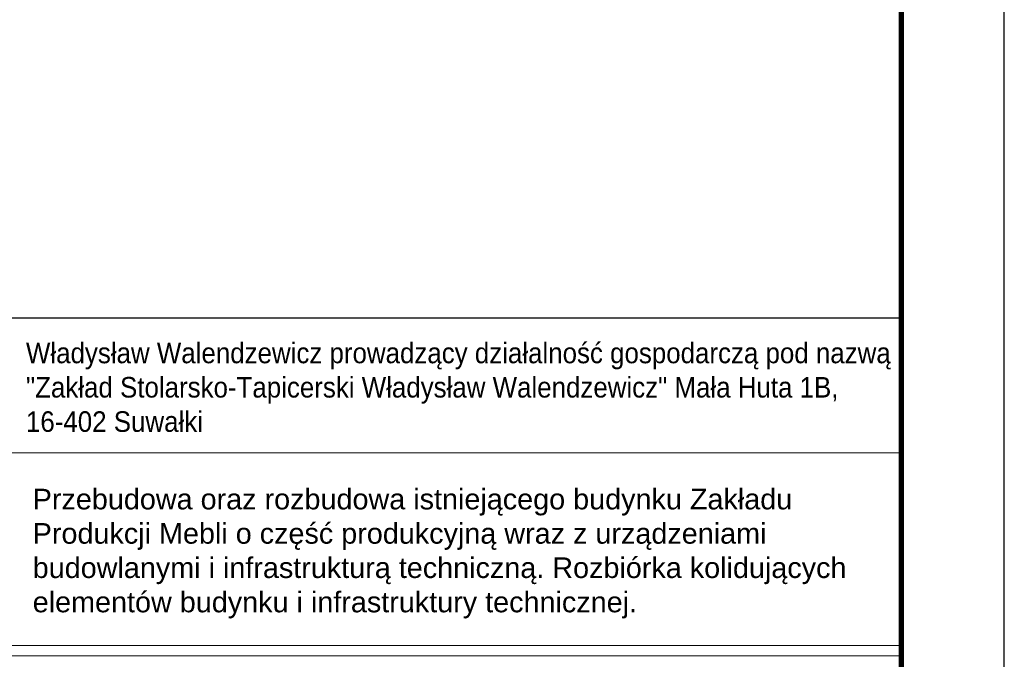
# Model space of a CAD drawing. Header units: millimetres. Extents: x 2268 to 2689, y 16092 to 16416.
# Tile 9 of 13: x 2593 to 2688, y 16185 to 16247. Entities that reach past the tile are written whole.
import ezdxf
from ezdxf.enums import TextEntityAlignment as Align

# ---------------------------------------------------------------- set-up
doc = ezdxf.new("R2010")
doc.units = ezdxf.units.MM
doc.header["$LTSCALE"] = 10
for name, color, linetype, lineweight in [('--- widok', 7, 'Continuous', 13), ('_RAMKA', 7, 'Continuous', 35), ('PS_DIM', 4, 'Continuous', 13)]:
    doc.layers.add(name, color=color, linetype=linetype, lineweight=lineweight)
doc.layers.add('_FORMATKA', color=8, linetype='Continuous', plot=False)
doc.layers.add('_tabelka', color=7, linetype='Continuous')
doc.styles.add('gil', font='txt', dxfattribs={"width": 0.9})

# ---------------------------------------------------------------- blocks, each defined once
blk = doc.blocks.new('tabela_rys')
at = {"layer": '_tabelka', "color": 251, "lineweight": 15}
for p, q in [((21.617, 110.449), (131.619, 110.449)), ((21.617, 91.732), (131.619, 91.732)), ((21.617, 91.732), (131.619, 91.732)), ((21.617, 91.732), (131.619, 91.732)), ((131.619, 90.732), (21.617, 90.732))]:
    blk.add_line(p, q, dxfattribs=at)
at = {"layer": '_tabelka', "color": 251, "lineweight": 30}
blk.add_lwpolyline([(131.619, 123.55), (21.617, 123.55), (21.617, 7.769), (131.619, 7.769)], close=True, dxfattribs=at)
at = {"layer": '--- widok', "ltscale": 0.5, "insert": (47.254, 106.961, 0.431), "char_height": 2, "width": 80.3878, "attachment_point": 1}
blk.add_mtext('{\\fArial|b0|i0|c238|p34;\\C0;Prze\\fArial|b0|i0|c0|p34;b\\fArial|b0|i0|c238|p34;u\\fArial|b0|i0|c0|p34;dowa o\\fArial|b0|i0|c238|p34;r\\fArial|b0|i0|c0|p34;a\\fArial|b0|i0|c238|p34;z\\fArial|b0|i0|c0|p34; \\fArial|b0|i0|c238|p34;r\\fArial|b0|i0|c0|p34;o\\fArial|b0|i0|c238|p34;z\\fArial|b0|i0|c0|p34;b\\fArial|b0|i0|c238|p34;u\\fArial|b0|i0|c0|p34;dowa \\fArial|b0|i0|c238|p34;ist\\fArial|b0|i0|c0|p34;n\\fArial|b0|i0|c238|p34;ieją\\fArial|b0|i0|c0|p34;c\\fArial|b0|i0|c238|p34;eg\\fArial|b0|i0|c0|p34;o b\\fArial|b0|i0|c238|p34;u\\fArial|b0|i0|c0|p34;d\\fArial|b0|i0|c238|p34;y\\fArial|b0|i0|c0|p34;n\\fArial|b0|i0|c238|p34;ku\\fArial|b0|i0|c0|p34; \\fArial|b0|i0|c238|p34;Z\\fArial|b0|i0|c0|p34;a\\fArial|b0|i0|c238|p34;kł\\fArial|b0|i0|c0|p34;ad\\fArial|b0|i0|c238|p34;u\\fArial|b0|i0|c0|p34; \\fArial|b0|i0|c238|p34;Pr\\fArial|b0|i0|c0|p34;od\\fArial|b0|i0|c238|p34;uk\\fArial|b0|i0|c0|p34;c\\fArial|b0|i0|c238|p34;ji\\fArial|b0|i0|c0|p34; \\fArial|b0|i0|c238|p34;Me\\fArial|b0|i0|c0|p34;b\\fArial|b0|i0|c238|p34;li\\fArial|b0|i0|c0|p34; o c\\fArial|b0|i0|c238|p34;zęść\\fArial|b0|i0|c0|p34; \\fArial|b0|i0|c238|p34;pr\\fArial|b0|i0|c0|p34;od\\fArial|b0|i0|c238|p34;uk\\fArial|b0|i0|c0|p34;c\\fArial|b0|i0|c238|p34;yj\\fArial|b0|i0|c0|p34;n\\fArial|b0|i0|c238|p34;ą\\fArial|b0|i0|c0|p34; w\\fArial|b0|i0|c238|p34;r\\fArial|b0|i0|c0|p34;a\\fArial|b0|i0|c238|p34;z\\fArial|b0|i0|c0|p34; \\fArial|b0|i0|c238|p34;z\\fArial|b0|i0|c0|p34; \\fArial|b0|i0|c238|p34;urzą\\fArial|b0|i0|c0|p34;d\\fArial|b0|i0|c238|p34;ze\\fArial|b0|i0|c0|p34;n\\fArial|b0|i0|c238|p34;i\\fArial|b0|i0|c0|p34;a\\fArial|b0|i0|c238|p34;mi\\fArial|b0|i0|c0|p34; b\\fArial|b0|i0|c238|p34;u\\fArial|b0|i0|c0|p34;dow\\fArial|b0|i0|c238|p34;l\\fArial|b0|i0|c0|p34;an\\fArial|b0|i0|c238|p34;ymi\\fArial|b0|i0|c0|p34; \\fArial|b0|i0|c238|p34;i\\fArial|b0|i0|c0|p34; \\fArial|b0|i0|c238|p34;i\\fArial|b0|i0|c0|p34;n\\fArial|b0|i0|c238|p34;fr\\fArial|b0|i0|c0|p34;a\\fArial|b0|i0|c238|p34;strukturą\\fArial|b0|i0|c0|p34; \\fArial|b0|i0|c238|p34;te\\fArial|b0|i0|c0|p34;c\\fArial|b0|i0|c238|p34;h\\fArial|b0|i0|c0|p34;n\\fArial|b0|i0|c238|p34;i\\fArial|b0|i0|c0|p34;c\\fArial|b0|i0|c238|p34;z\\fArial|b0|i0|c0|p34;n\\fArial|b0|i0|c238|p34;ą\\fArial|b0|i0|c0|p34;. \\fArial|b0|i0|c238|p34;R\\fArial|b0|i0|c0|p34;o\\fArial|b0|i0|c238|p34;z\\fArial|b0|i0|c0|p34;b\\fArial|b0|i0|c238|p34;iórk\\fArial|b0|i0|c0|p34;a \\fArial|b0|i0|c238|p34;k\\fArial|b0|i0|c0|p34;o\\fArial|b0|i0|c238|p34;li\\fArial|b0|i0|c0|p34;d\\fArial|b0|i0|c238|p34;ują\\fArial|b0|i0|c0|p34;c\\fArial|b0|i0|c238|p34;y\\fArial|b0|i0|c0|p34;c\\fArial|b0|i0|c238|p34;h\\fArial|b0|i0|c0|p34; \\fArial|b0|i0|c238|p34;eleme\\fArial|b0|i0|c0|p34;n\\fArial|b0|i0|c238|p34;tó\\fArial|b0|i0|c0|p34;w b\\fArial|b0|i0|c238|p34;u\\fArial|b0|i0|c0|p34;d\\fArial|b0|i0|c238|p34;y\\fArial|b0|i0|c0|p34;n\\fArial|b0|i0|c238|p34;ku\\fArial|b0|i0|c0|p34; \\fArial|b0|i0|c238|p34;i\\fArial|b0|i0|c0|p34; \\fArial|b0|i0|c238|p34;i\\fArial|b0|i0|c0|p34;n\\fArial|b0|i0|c238|p34;fr\\fArial|b0|i0|c0|p34;a\\fArial|b0|i0|c238|p34;struktury\\fArial|b0|i0|c0|p34; \\fArial|b0|i0|c238|p34;te\\fArial|b0|i0|c0|p34;c\\fArial|b0|i0|c238|p34;h\\fArial|b0|i0|c0|p34;n\\fArial|b0|i0|c238|p34;i\\fArial|b0|i0|c0|p34;c\\fArial|b0|i0|c238|p34;z\\fArial|b0|i0|c0|p34;n\\fArial|b0|i0|c238|p34;ej\\fArial|b0|i0|c0|p34;.}', dxfattribs=at)
at = {"layer": '_tabelka', "color": 7, "insert": (46.598, 116.814), "char_height": 2, "attachment_point": 4, "style": 'gil'}
blk.add_mtext_dynamic_manual_height_columns('{\\fArial|b0|i0|c0|p34;\\C256;W\\fArial|b0|i0|c238|p34;ł\\fArial|b0|i0|c0|p34;ad\\fArial|b0|i0|c238|p34;ysł\\fArial|b0|i0|c0|p34;aw Wa\\fArial|b0|i0|c238|p34;le\\fArial|b0|i0|c0|p34;nd\\fArial|b0|i0|c238|p34;ze\\fArial|b0|i0|c0|p34;w\\fArial|b0|i0|c238|p34;i\\fArial|b0|i0|c0|p34;c\\fArial|b0|i0|c238|p34;z\\fArial|b0|i0|c0|p34;\\~\\fArial|b0|i0|c238|p34;pr\\fArial|b0|i0|c0|p34;owad\\fArial|b0|i0|c238|p34;zą\\fArial|b0|i0|c0|p34;c\\fArial|b0|i0|c238|p34;y\\fArial|b0|i0|c0|p34; d\\fArial|b0|i0|c238|p34;zi\\fArial|b0|i0|c0|p34;a\\fArial|b0|i0|c238|p34;ł\\fArial|b0|i0|c0|p34;a\\fArial|b0|i0|c238|p34;l\\fArial|b0|i0|c0|p34;no\\fArial|b0|i0|c238|p34;ść\\fArial|b0|i0|c0|p34; \\fArial|b0|i0|c238|p34;g\\fArial|b0|i0|c0|p34;o\\fArial|b0|i0|c238|p34;sp\\fArial|b0|i0|c0|p34;oda\\fArial|b0|i0|c238|p34;r\\fArial|b0|i0|c0|p34;c\\fArial|b0|i0|c238|p34;zą\\fArial|b0|i0|c0|p34; \\fArial|b0|i0|c238|p34;p\\fArial|b0|i0|c0|p34;od na\\fArial|b0|i0|c238|p34;z\\fArial|b0|i0|c0|p34;w\\fArial|b0|i0|c238|p34;ą\\fArial|b0|i0|c0|p34; \\fArial|b0|i0|c238|p34;"Z\\fArial|b0|i0|c0|p34;a\\fArial|b0|i0|c238|p34;kł\\fArial|b0|i0|c0|p34;ad \\fArial|b0|i0|c238|p34;St\\fArial|b0|i0|c0|p34;o\\fArial|b0|i0|c238|p34;l\\fArial|b0|i0|c0|p34;a\\fArial|b0|i0|c238|p34;rsk\\fArial|b0|i0|c0|p34;o-\\fArial|b0|i0|c238|p34;T\\fArial|b0|i0|c0|p34;a\\fArial|b0|i0|c238|p34;pi\\fArial|b0|i0|c0|p34;c\\fArial|b0|i0|c238|p34;erski\\fArial|b0|i0|c0|p34; W\\fArial|b0|i0|c238|p34;ł\\fArial|b0|i0|c0|p34;ad\\fArial|b0|i0|c238|p34;ysł\\fArial|b0|i0|c0|p34;aw Wa\\fArial|b0|i0|c238|p34;le\\fArial|b0|i0|c0|p34;nd\\fArial|b0|i0|c238|p34;ze\\fArial|b0|i0|c0|p34;w\\fArial|b0|i0|c238|p34;i\\fArial|b0|i0|c0|p34;c\\fArial|b0|i0|c238|p34;z"\\fArial|b0|i0|c0|p34; \\fArial|b0|i0|c238|p34;M\\fArial|b0|i0|c0|p34;a\\fArial|b0|i0|c238|p34;ł\\fArial|b0|i0|c0|p34;a \\fArial|b0|i0|c238|p34;Hut\\fArial|b0|i0|c0|p34;a \\fArial|b0|i0|c238|p34;1\\fArial|b0|i0|c0|p34;B\\fArial|b0|i0|c238|p34;, \\P16-402 Suwałki}', width=87.55218, gutter_width=12.5, heights=[51.49], dxfattribs=at)
at = {"layer": '_tabelka', "color": 7, "style": 'gil', "width": 0.9}
for p in [(47.788, 34.834), (47.788, 30.292), (47.788, 26.062)]:
    blk.add_attdef('NAZWA_RYS:', text='', height=2.5, dxfattribs=at).set_placement(p, align=Align.MIDDLE_LEFT)
blk.add_attdef('FORMAT', text='', height=2.5, dxfattribs=at).set_placement((33.116, 15.911), align=Align.MIDDLE)
at = {"layer": '_tabelka', "color": 7, "style": 'gil', "width": 0.9, "flags": 8}
for tag, p in [('DATA', (61.115, 15.911)), ('SKALA', (87.85, 15.911)), ('NR_RYSUNKU', (117.184, 15.911))]:
    blk.add_attdef(tag, text='', height=2.5, dxfattribs=at).set_placement(p, align=Align.MIDDLE)

msp = doc.modelspace()

# ---------------------------------------------------------------- linework, layer by layer
at = {"layer": '_FORMATKA', "lineweight": -3}
msp.add_lwpolyline([(2268.308, 16091.928), (2688.308, 16091.928), (2688.308, 16388.928), (2268.308, 16388.928)], close=True, dxfattribs=at)
at = {"layer": '_RAMKA', "lineweight": -3, "const_width": 0.5}
msp.add_lwpolyline([(2298.308, 16101.928), (2678.308, 16101.928), (2678.308, 16378.928), (2298.308, 16378.928)], close=True, dxfattribs=at)

# ---------------------------------------------------------------- block references
at = {"layer": 'PS_DIM', "color": 7}
msp.add_blockref('tabela_rys', (2546.689, 16094.159), dxfattribs=at)

doc.saveas('drawing.dxf')
